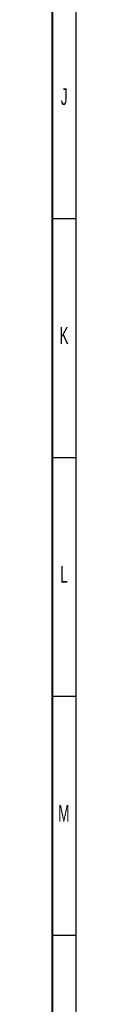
# Model space of a CAD drawing. Header units: millimetres. Extents: x 0 to 1189, y 0 to 841.
# Tile 4 of 5: x 1179 to 1184, y 206 to 412. Entities that reach past the tile are written whole.
import ezdxf

# ---------------------------------------------------------------- set-up
doc = ezdxf.new("R2010")
doc.units = ezdxf.units.MM
doc.layers.add('BORDER', color=7, linetype='Continuous')
doc.styles.add('SLDTEXTSTYLE0', font='TXT', dxfattribs={"width": 0.605})

msp = doc.modelspace()

# ---------------------------------------------------------------- linework, layer by layer
at = {"layer": 'BORDER', "lineweight": 30}
for p, q in [((1184, 836), (1184, 5)), ((1179, 370.5), (1184, 370.5)), ((1179, 320.5), (1184, 320.5)), ((1179, 270.5), (1184, 270.5)), ((1179, 220.5), (1184, 220.5))]:
    msp.add_line(p, q, dxfattribs=at)
at = {"layer": 'BORDER', "lineweight": 40}
msp.add_line((1179, 831), (1179, 10), dxfattribs=at)

# ---------------------------------------------------------------- texts
at = {"layer": 'BORDER', "color": 7, "char_height": 3.5, "attachment_point": 2, "style": 'SLDTEXTSTYLE0'}
for s, insert in [('J', (1181.53, 397.75)), ('K', (1181.5, 347.75)), ('L', (1181.51, 297.75)), ('M', (1181.46, 247.75))]:
    msp.add_mtext(s, dxfattribs=dict(at, insert=insert))

doc.saveas('drawing.dxf')
